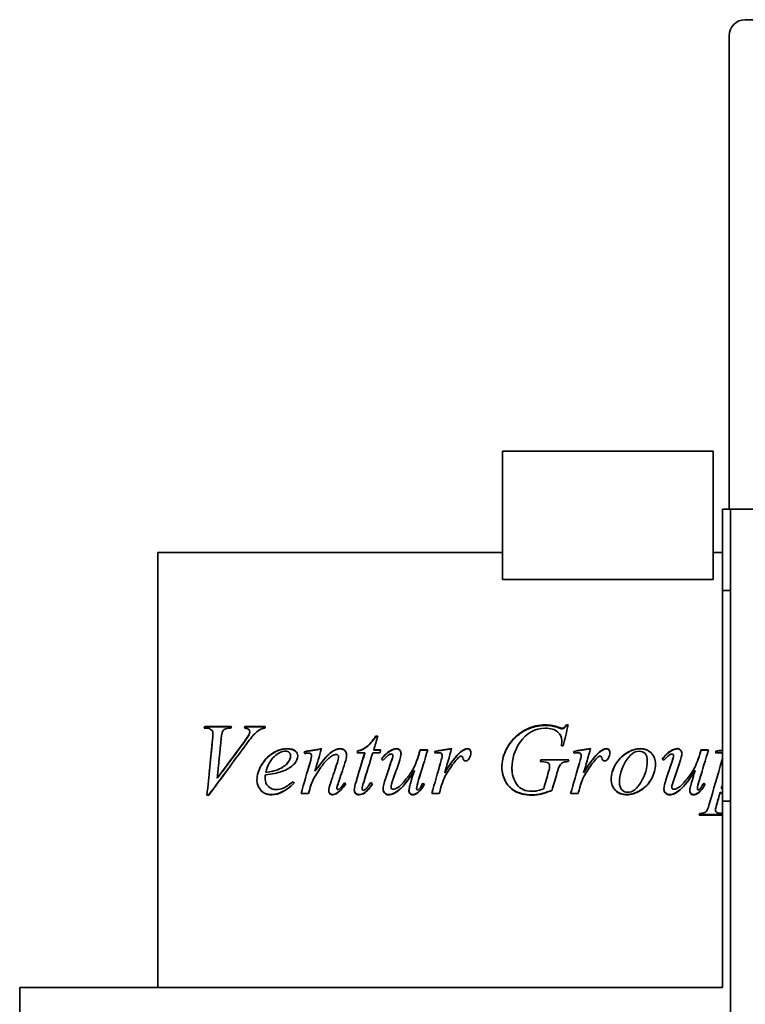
# Model space of a CAD drawing. Header units: millimetres. Extents: x 381 to 879, y 135 to 756.
# Tile 2 of 3: x 381 to 650, y 392 to 756. Entities that reach past the tile are written whole.
import ezdxf

# ---------------------------------------------------------------- set-up
doc = ezdxf.new("R2010")
doc.units = ezdxf.units.MM
doc.header["$LTSCALE"] = 3
doc.layers.add('Krawędzie widoczne(ISO)', color=7, linetype='Continuous', lineweight=35, true_color=0x262659)

msp = doc.modelspace()

# ---------------------------------------------------------------- linework, layer by layer
at = {"layer": 'Krawędzie widoczne(ISO)'}
for p, q in [((649.75, 756.1), (872.75, 756.1)), ((643.75, 574.9), (643.75, 750.1)), ((637.9, 596.4), (559.9, 596.4)), ((559.9, 596.4), (559.9, 548.9)), ((637.9, 596.4), (637.9, 548.9)), ((641.25, 574.9), (644.25, 574.9)), ((641.25, 544.9), (641.25, 574.9)), ((644.25, 574.9), (644.25, 544.9)), ((644.25, 574.9), (668.25, 574.9)), ((432.4, 558.9), (432.4, 397.9)), ((559.9, 558.9), (432.4, 558.9)), ((641.25, 558.9), (637.9, 558.9)), ((559.9, 548.9), (637.9, 548.9)), ((644.25, 544.9), (641.25, 544.9)), ((641.25, 476.9), (641.25, 544.9)), ((644.25, 544.9), (644.25, 476.9)), ((450.2, 493.87), (449.53, 493.87)), ((449.71, 494.53), (459.6, 494.53)), ((449.71, 494.33), (449.71, 494.53)), ((449.71, 494.33), (459.53, 494.33)), ((452.76, 491.79), (452.76, 491.97)), ((464.62, 494.53), (472.12, 494.53)), ((464.62, 494.33), (464.62, 494.53)), ((464.62, 494.33), (472.06, 494.33)), ((466.4, 492.41), (466.4, 492.59)), ((580.66, 494.01), (580.66, 494.21)), ((583.56, 495.09), (584.23, 495.09)), ((583.56, 494.88), (583.56, 495.09)), ((583.56, 494.88), (584.18, 494.88)), ((466.13, 491.44), (466.13, 491.6)), ((512.93, 490.88), (513.74, 490.88)), ((512.93, 490.72), (512.93, 490.88)), ((512.93, 490.72), (513.7, 490.72)), ((581.86, 489.2), (581.86, 489.34)), ((508.92, 484.72), (506.11, 484.72)), ((506.29, 485.36), (506.29, 485.45)), ((508.92, 484.63), (508.92, 484.72)), ((514.5, 484.72), (511.89, 484.72)), ((512.25, 485.9), (514.81, 485.9)), ((512.25, 485.8), (512.25, 485.9)), ((512.25, 485.8), (514.78, 485.8)), ((518.32, 485.44), (518.32, 485.53)), ((529.45, 485.9), (532.25, 485.9)), ((529.45, 485.8), (529.45, 485.9)), ((529.45, 485.8), (532.22, 485.8)), ((582.37, 487.32), (581.7, 487.32)), ((622.22, 485.44), (622.22, 485.53)), ((633.35, 485.9), (636.15, 485.9)), ((633.35, 485.8), (633.35, 485.9)), ((633.35, 485.8), (636.12, 485.8)), ((638.85, 485.39), (638.85, 484.68)), ((481.51, 483.61), (481.51, 483.68)), ((489.28, 483.63), (489.28, 483.7)), ((499.26, 483.27), (499.26, 483.33)), ((519.32, 483.71), (519.32, 483.78)), ((529.02, 484.29), (529.02, 484.37)), ((537.58, 483.87), (537.58, 483.94)), ((574.37, 481.5), (573.85, 481.5)), ((574.06, 482.21), (584.43, 482.21)), ((574.06, 482.16), (574.06, 482.21)), ((574.06, 482.16), (584.42, 482.16)), ((588.99, 483.87), (588.99, 483.94)), ((623.22, 483.71), (623.22, 483.78)), ((632.92, 484.29), (632.92, 484.37)), ((472.3, 477.52), (472.3, 477.52)), ((478.08, 477.8), (478.08, 477.8)), ((490.52, 478.03), (490.52, 478.03)), ((527.29, 478.17), (527.29, 478.17)), ((538.52, 477.38), (538.52, 477.37)), ((577.35, 479.92), (577.35, 479.95)), ((589.93, 477.38), (589.93, 477.37)), ((631.19, 478.17), (631.19, 478.17)), ((454.37, 475.38), (454.37, 475.35)), ((472.08, 475.12), (472.08, 475.09)), ((472.18, 476.63), (472.18, 476.62)), ((508.54, 473.93), (508.54, 473.88)), ((537.99, 474.54), (537.99, 474.49)), ((580.06, 477.2), (580.06, 477.19)), ((589.4, 474.54), (589.4, 474.49)), ((641.25, 466.9), (641.25, 476.9)), ((644.25, 476.9), (644.25, 466.9)), ((489.01, 472.76), (489.01, 472.7)), ((498.63, 471.78), (498.63, 471.7)), ((507.92, 471.56), (507.92, 471.48)), ((518.65, 472.14), (518.65, 472.07)), ((528.12, 471.7), (528.12, 471.62)), ((537.11, 472.06), (537.11, 471.99)), ((578.23, 470.97), (578.23, 470.89)), ((588.52, 472.06), (588.52, 471.99)), ((622.55, 472.14), (622.55, 472.07)), ((632.02, 471.7), (632.02, 471.62)), ((640.48, 470.23), (640.48, 470.13)), ((640.91, 471.68), (640.91, 471.6)), ((451.22, 469.1), (450.55, 469.1)), ((451.22, 469.21), (450.56, 469.21)), ((451.22, 469.21), (451.22, 469.1)), ((488.11, 469.67), (485.35, 469.67)), ((488.11, 469.77), (485.38, 469.77)), ((488.11, 469.77), (488.11, 469.67)), ((508.78, 469.99), (508.78, 469.89)), ((528.39, 469.97), (528.39, 469.87)), ((536.52, 469.67), (533.7, 469.67)), ((536.52, 469.77), (533.73, 469.77)), ((536.52, 469.77), (536.52, 469.67)), ((587.93, 469.67), (585.11, 469.67)), ((587.93, 469.77), (585.14, 469.77)), ((587.93, 469.77), (587.93, 469.67)), ((632.29, 469.97), (632.29, 469.87)), ((644.25, 466.9), (641.25, 466.9)), ((641.25, 397.9), (641.25, 466.9)), ((644.25, 164.9), (644.25, 466.9)), ((638.7, 463.8), (638.7, 463.62)), ((641.25, 461.7), (632.66, 461.7)), ((641.25, 461.9), (632.71, 461.9)), ((381.25, 164.9), (381.25, 397.9)), ((641.25, 397.9), (381.25, 397.9))]:
    msp.add_line(p, q, dxfattribs=at)
msp.add_arc((649.75, 750.1), 6, 90, 180, dxfattribs=at)
for points in [[(449.53, 493.87), (449.59, 494.09), (449.65, 494.31), (449.71, 494.53)], [(449.58, 493.87), (449.63, 494.03), (449.67, 494.18), (449.71, 494.33)], [(452.61, 489.85), (452.71, 490.9), (452.76, 491.6), (452.76, 491.97)], [(456.23, 492.49), (456.11, 492.22), (455.98, 491.47), (455.86, 490.21)], [(459.6, 494.53), (459.53, 494.31), (459.46, 494.09), (459.39, 493.87)], [(464.4, 493.87), (464.47, 494.09), (464.55, 494.31), (464.62, 494.53)], [(464.46, 493.87), (464.52, 494.02), (464.57, 494.18), (464.62, 494.33)], [(466.13, 491.6), (466.31, 491.98), (466.4, 492.31), (466.4, 492.59)], [(466.13, 491.44), (466.31, 491.81), (466.4, 492.13), (466.4, 492.41)], [(471.93, 493.87), (471.34, 493.82), (470.86, 493.71), (470.5, 493.53)], [(472.12, 494.53), (472.06, 494.31), (472, 494.09), (471.93, 493.87)], [(575.79, 493.87), (571.93, 493.87), (568.77, 492.13), (566.32, 488.58)], [(568.87, 493.53), (571.08, 494.57), (573.38, 495.09), (575.79, 495.09)], [(568.87, 493.34), (571.08, 494.37), (573.38, 494.88), (575.79, 494.88)], [(575.79, 495.09), (577.58, 495.09), (579.2, 494.8), (580.66, 494.21)], [(575.79, 494.88), (577.58, 494.88), (579.2, 494.59), (580.66, 494.01)], [(580.66, 494.21), (581.24, 493.99), (581.67, 493.87), (581.94, 493.87)], [(580.66, 494.01), (581.24, 493.79), (581.67, 493.68), (581.94, 493.68)], [(584.23, 495.09), (583.61, 492.52), (582.99, 489.93), (582.37, 487.32)], [(450.55, 469.1), (451.24, 475.99), (451.92, 482.99), (452.61, 489.85)], [(451.42, 477.9), (451.82, 481.85), (452.22, 485.8), (452.61, 489.7)], [(452.61, 489.7), (452.71, 490.74), (452.76, 491.44), (452.76, 491.79)], [(455.86, 490.21), (455.36, 485.3), (454.87, 480.32), (454.37, 475.35)], [(454.37, 475.35), (457.62, 479.79), (460.88, 484.24), (464.13, 488.64)], [(456.24, 477.9), (458.87, 481.45), (461.5, 484.99), (464.13, 488.5)], [(464.13, 488.64), (465.19, 490.07), (465.86, 491.05), (466.13, 491.6)], [(464.13, 488.5), (465.19, 489.92), (465.86, 490.89), (466.13, 491.44)], [(513.74, 490.88), (513.25, 489.23), (512.75, 487.56), (512.25, 485.9)], [(566.32, 488.58), (564.37, 485.77), (563.4, 482.6), (563.4, 479.09)], [(581.7, 487.32), (581.81, 488.24), (581.86, 488.91), (581.86, 489.34)], [(581.71, 487.32), (581.81, 488.17), (581.86, 488.8), (581.86, 489.2)], [(465.3, 488.19), (460.61, 481.86), (455.91, 475.44), (451.22, 469.1)], [(486.56, 485.19), (488.68, 485.57), (490.79, 485.95), (492.91, 486.32)], [(486.72, 484.51), (486.67, 484.74), (486.61, 484.96), (486.56, 485.19)], [(486.58, 485.1), (488.68, 485.47), (490.78, 485.84), (492.88, 486.21)], [(488.15, 484.7), (488.02, 484.7), (487.76, 484.67), (487.4, 484.62)], [(492.91, 486.32), (492.11, 483.57), (491.32, 480.8), (490.52, 478.03)], [(505.7, 474.07), (506.77, 477.62), (507.85, 481.18), (508.92, 484.72)], [(506.11, 484.72), (506.17, 484.96), (506.23, 485.21), (506.29, 485.45)], [(506.13, 484.72), (506.18, 484.93), (506.23, 485.14), (506.29, 485.36)], [(511.89, 484.72), (510.77, 481.12), (509.65, 477.49), (508.54, 473.88)], [(514.81, 485.9), (514.7, 485.5), (514.6, 485.11), (514.5, 484.72)], [(515.13, 482.4), (516.14, 483.82), (517.2, 484.87), (518.32, 485.53)], [(515.16, 482.38), (516.16, 483.77), (517.21, 484.79), (518.32, 485.44)], [(518.32, 485.53), (519.18, 486.06), (519.97, 486.32), (520.69, 486.32)], [(518.32, 485.44), (519.18, 485.96), (519.97, 486.22), (520.69, 486.22)], [(532.25, 485.9), (531.13, 482.2), (530, 478.47), (528.88, 474.76)], [(529.02, 484.37), (529.16, 484.88), (529.31, 485.39), (529.45, 485.9)], [(529.02, 484.29), (529.16, 484.79), (529.31, 485.3), (529.45, 485.8)], [(534.78, 485.31), (536.89, 485.65), (538.99, 485.99), (541.09, 486.32)], [(535.03, 484.64), (534.95, 484.86), (534.86, 485.08), (534.78, 485.31)], [(534.81, 485.22), (536.9, 485.55), (538.98, 485.88), (541.06, 486.22)], [(536.37, 484.8), (536.13, 484.8), (535.68, 484.75), (535.03, 484.64)], [(537.31, 484.51), (537.07, 484.7), (536.76, 484.8), (536.37, 484.8)], [(541.09, 486.32), (540.24, 483.35), (539.38, 480.36), (538.52, 477.37)], [(538.52, 477.37), (540.7, 481.05), (542.67, 483.62), (544.42, 485.08)], [(538.84, 477.9), (540.89, 481.26), (542.75, 483.62), (544.42, 485)], [(544.42, 485.08), (545.43, 485.91), (546.25, 486.32), (546.87, 486.32)], [(544.42, 485), (545.43, 485.81), (546.25, 486.22), (546.87, 486.22)], [(548.2, 484.92), (548.2, 484.12), (547.99, 483.35), (547.57, 482.62)], [(586.19, 485.31), (588.29, 485.65), (590.4, 485.99), (592.5, 486.32)], [(586.44, 484.64), (586.35, 484.86), (586.27, 485.08), (586.19, 485.31)], [(586.22, 485.22), (588.31, 485.55), (590.39, 485.88), (592.47, 486.22)], [(587.78, 484.8), (587.54, 484.8), (587.09, 484.75), (586.44, 484.64)], [(588.72, 484.51), (588.48, 484.7), (588.17, 484.8), (587.78, 484.8)], [(592.5, 486.32), (591.64, 483.35), (590.79, 480.36), (589.93, 477.37)], [(589.93, 477.37), (592.11, 481.05), (594.07, 483.62), (595.83, 485.08)], [(590.25, 477.9), (592.3, 481.26), (594.16, 483.62), (595.83, 485)], [(595.83, 485.08), (596.84, 485.91), (597.66, 486.32), (598.28, 486.32)], [(595.83, 485), (596.84, 485.81), (597.66, 486.22), (598.28, 486.22)], [(599.61, 484.92), (599.61, 484.12), (599.4, 483.35), (598.98, 482.62)], [(619.03, 482.4), (620.04, 483.82), (621.1, 484.87), (622.22, 485.53)], [(619.06, 482.38), (620.06, 483.77), (621.11, 484.79), (622.22, 485.44)], [(622.22, 485.53), (623.08, 486.06), (623.87, 486.32), (624.59, 486.32)], [(622.22, 485.44), (623.08, 485.96), (623.87, 486.22), (624.59, 486.22)], [(636.15, 485.9), (635.03, 482.2), (633.9, 478.47), (632.78, 474.76)], [(632.92, 484.37), (633.07, 484.88), (633.21, 485.39), (633.35, 485.9)], [(632.92, 484.29), (633.07, 484.79), (633.21, 485.3), (633.35, 485.8)], [(638.85, 485.39), (639.65, 485.51), (640.45, 485.63), (641.25, 485.75)], [(638.85, 485.3), (639.65, 485.41), (640.45, 485.53), (641.25, 485.65)], [(640.34, 484.8), (639.98, 484.8), (639.49, 484.76), (638.85, 484.68)], [(484.13, 483.66), (484.13, 482.64), (483.71, 481.67), (482.88, 480.74)], [(485.35, 469.67), (486.46, 473.5), (487.57, 477.36), (488.68, 481.21)], [(487.4, 484.62), (487.17, 484.58), (486.95, 484.55), (486.72, 484.51)], [(487.73, 477.9), (488.05, 478.99), (488.37, 480.08), (488.68, 481.17)], [(488.68, 481.21), (489.08, 482.59), (489.28, 483.41), (489.28, 483.7)], [(488.68, 481.17), (489.08, 482.53), (489.28, 483.35), (489.28, 483.63)], [(496.34, 473.78), (497.16, 476.25), (497.98, 478.72), (498.79, 481.19)], [(498.36, 484.17), (498, 484.17), (497.55, 484.02), (497.02, 483.72)], [(497.71, 477.9), (498.07, 478.99), (498.43, 480.07), (498.79, 481.15)], [(498.79, 481.19), (499.11, 482.12), (499.26, 482.83), (499.26, 483.33)], [(498.79, 481.15), (499.11, 482.06), (499.26, 482.77), (499.26, 483.27)], [(502.2, 483.92), (502.2, 483.19), (502.01, 482.22), (501.61, 481.01)], [(506.86, 477.9), (507.55, 480.15), (508.24, 482.4), (508.92, 484.63)], [(515.7, 481.99), (515.51, 482.12), (515.32, 482.26), (515.13, 482.4)], [(516.71, 475.54), (517.35, 477.43), (517.99, 479.33), (518.63, 481.23)], [(517.5, 477.9), (517.88, 479), (518.25, 480.1), (518.63, 481.19)], [(518.63, 481.23), (519.09, 482.59), (519.32, 483.44), (519.32, 483.78)], [(518.63, 481.19), (519.09, 482.54), (519.32, 483.37), (519.32, 483.71)], [(522.36, 484.49), (522.36, 483.83), (522.08, 482.65), (521.51, 480.97)], [(533.7, 469.67), (534.8, 473.47), (535.89, 477.29), (536.99, 481.11)], [(536.07, 477.9), (536.37, 478.96), (536.68, 480.02), (536.99, 481.07)], [(536.99, 481.11), (537.38, 482.44), (537.58, 483.39), (537.58, 483.94)], [(536.99, 481.07), (537.38, 482.39), (537.58, 483.32), (537.58, 483.87)], [(537.58, 483.94), (537.58, 484.18), (537.49, 484.37), (537.31, 484.51)], [(542.65, 481.93), (541.62, 480.73), (540.51, 479.17), (539.32, 477.25)], [(544.1, 483.37), (543.77, 483.2), (543.29, 482.72), (542.65, 481.93)], [(544.69, 483.52), (544.47, 483.52), (544.27, 483.47), (544.1, 483.37)], [(545.03, 483.37), (544.94, 483.47), (544.82, 483.52), (544.69, 483.52)], [(545.2, 482.91), (545.17, 483.14), (545.12, 483.29), (545.03, 483.37)], [(547.57, 482.62), (547.28, 482.06), (546.86, 481.78), (546.3, 481.78)], [(573.85, 481.5), (573.92, 481.74), (573.99, 481.97), (574.06, 482.21)], [(573.87, 481.5), (573.93, 481.72), (573.99, 481.94), (574.06, 482.16)], [(576.88, 480.97), (576.36, 481.32), (575.52, 481.5), (574.37, 481.5)], [(584.43, 482.21), (584.37, 481.97), (584.31, 481.74), (584.25, 481.5)], [(585.11, 469.67), (586.2, 473.47), (587.3, 477.29), (588.4, 481.11)], [(587.48, 477.9), (587.78, 478.96), (588.09, 480.02), (588.4, 481.07)], [(588.4, 481.11), (588.79, 482.44), (588.99, 483.39), (588.99, 483.94)], [(588.4, 481.07), (588.79, 482.39), (588.99, 483.32), (588.99, 483.87)], [(588.99, 483.94), (588.99, 484.18), (588.9, 484.37), (588.72, 484.51)], [(594.05, 481.93), (593.03, 480.73), (591.92, 479.17), (590.73, 477.25)], [(595.5, 483.37), (595.18, 483.2), (594.69, 482.72), (594.05, 481.93)], [(596.1, 483.52), (595.88, 483.52), (595.68, 483.47), (595.5, 483.37)], [(596.44, 483.37), (596.35, 483.47), (596.23, 483.52), (596.1, 483.52)], [(596.61, 482.91), (596.58, 483.14), (596.53, 483.29), (596.44, 483.37)], [(598.98, 482.62), (598.69, 482.06), (598.27, 481.78), (597.71, 481.78)], [(612.91, 477.9), (613.29, 479.19), (613.48, 480.49), (613.48, 481.8)], [(613.48, 481.8), (613.48, 481.8), (613.48, 481.81), (613.48, 481.82)], [(619.61, 481.99), (619.42, 482.12), (619.22, 482.26), (619.03, 482.4)], [(620.61, 475.54), (621.25, 477.43), (621.89, 479.33), (622.53, 481.23)], [(621.41, 477.9), (621.78, 479), (622.15, 480.1), (622.53, 481.19)], [(622.53, 481.23), (622.99, 482.59), (623.22, 483.44), (623.22, 483.78)], [(622.53, 481.19), (622.99, 482.54), (623.22, 483.37), (623.22, 483.71)], [(626.26, 484.49), (626.26, 483.83), (625.98, 482.65), (625.41, 480.97)], [(636.42, 465.76), (637.97, 471.08), (639.52, 476.49), (641.07, 481.87)], [(639.93, 477.9), (640.31, 479.21), (640.69, 480.51), (641.07, 481.82)], [(641.07, 481.87), (641.14, 482.1), (641.2, 482.32), (641.25, 482.52)], [(641.07, 481.82), (641.14, 482.05), (641.2, 482.27), (641.25, 482.46)], [(457.71, 477.9), (455.55, 475), (453.39, 472.09), (451.22, 469.21)], [(454.62, 477.9), (454.54, 477.06), (454.45, 476.22), (454.37, 475.38)], [(478.08, 477.8), (476.68, 477.3), (474.71, 476.9), (472.18, 476.62)], [(478.08, 477.8), (476.68, 477.31), (474.71, 476.92), (472.18, 476.63)], [(472.3, 477.52), (474.17, 477.72), (475.69, 478.07), (476.86, 478.58)], [(472.41, 477.9), (472.37, 477.78), (472.34, 477.65), (472.3, 477.52)], [(472.3, 477.52), (472.3, 477.52), (472.3, 477.52), (472.3, 477.52)], [(474.71, 477.9), (475.52, 478.09), (476.24, 478.31), (476.86, 478.57)], [(482.88, 480.74), (481.79, 479.53), (480.19, 478.55), (478.08, 477.8)], [(478.36, 477.9), (478.27, 477.87), (478.18, 477.84), (478.08, 477.8)], [(491.69, 477.9), (491.33, 477.35), (490.96, 476.77), (490.58, 476.15)], [(501.61, 481.01), (500.76, 478.44), (499.91, 475.87), (499.06, 473.31)], [(500.58, 477.9), (500.07, 476.39), (499.57, 474.88), (499.06, 473.37)], [(509.78, 477.9), (509.36, 476.58), (508.95, 475.26), (508.54, 473.93)], [(521.51, 480.97), (520.83, 479.01), (520.16, 477.05), (519.48, 475.09)], [(520.45, 477.9), (520.13, 476.98), (519.81, 476.05), (519.48, 475.12)], [(525.55, 472.33), (525.75, 473.17), (526.33, 475.12), (527.29, 478.17)], [(527.2, 477.9), (527.23, 477.99), (527.26, 478.08), (527.29, 478.17)], [(527.29, 478.17), (527.29, 478.17), (527.28, 478.16), (527.28, 478.16)], [(529.83, 477.9), (529.51, 476.87), (529.2, 475.83), (528.88, 474.8)], [(538.67, 477.9), (538.62, 477.73), (538.57, 477.55), (538.52, 477.38)], [(538.52, 477.38), (538.52, 477.38), (538.52, 477.38), (538.52, 477.39)], [(539.73, 477.9), (539.59, 477.69), (539.46, 477.48), (539.32, 477.26)], [(563.4, 479.07), (563.4, 478.67), (563.42, 478.29), (563.45, 477.9)], [(575.14, 471.4), (575.75, 473.53), (576.35, 475.68), (576.96, 477.82)], [(577.35, 479.95), (577.35, 480.4), (577.19, 480.74), (576.88, 480.97)], [(576.96, 477.82), (577.22, 478.71), (577.35, 479.42), (577.35, 479.95)], [(576.98, 477.9), (577.23, 478.74), (577.35, 479.41), (577.35, 479.92)], [(581.06, 480.09), (580.86, 479.76), (580.53, 478.8), (580.06, 477.19)], [(580.27, 477.9), (580.21, 477.69), (580.14, 477.45), (580.06, 477.2)], [(590.08, 477.9), (590.03, 477.73), (589.98, 477.55), (589.93, 477.38)], [(589.93, 477.38), (589.93, 477.38), (589.93, 477.38), (589.93, 477.39)], [(591.14, 477.9), (591, 477.69), (590.86, 477.48), (590.73, 477.26)], [(603.82, 477.9), (603.38, 476.55), (603.16, 475.2), (603.16, 473.85)], [(625.41, 480.97), (624.73, 479.01), (624.06, 477.05), (623.38, 475.09)], [(624.35, 477.9), (624.03, 476.98), (623.71, 476.05), (623.38, 475.12)], [(629.45, 472.33), (629.66, 473.17), (630.23, 475.12), (631.19, 478.17)], [(631.1, 477.9), (631.13, 477.99), (631.16, 478.08), (631.19, 478.17)], [(631.19, 478.17), (631.19, 478.17), (631.19, 478.16), (631.18, 478.16)], [(633.73, 477.9), (633.41, 476.87), (633.1, 475.83), (632.78, 474.8)], [(472.18, 476.63), (472.11, 476.03), (472.08, 475.52), (472.08, 475.12)], [(472.18, 476.62), (472.11, 476), (472.08, 475.49), (472.08, 475.09)], [(482.45, 474.09), (482.58, 473.91), (482.7, 473.73), (482.82, 473.56)], [(490.58, 476.15), (489.96, 475.11), (489.43, 473.99), (489.01, 472.76)], [(490.58, 476.13), (489.96, 475.08), (489.43, 473.94), (489.01, 472.7)], [(495.63, 470.74), (495.63, 471.34), (495.87, 472.35), (496.34, 473.78)], [(505.06, 471.03), (505.06, 471.69), (505.27, 472.71), (505.7, 474.07)], [(508.54, 473.93), (508.13, 472.71), (507.92, 471.92), (507.92, 471.56)], [(508.54, 473.88), (508.13, 472.64), (507.92, 471.84), (507.92, 471.48)], [(509.45, 471.48), (509.71, 471.72), (510.3, 472.47), (511.21, 473.74)], [(511.21, 473.74), (511.42, 473.59), (511.62, 473.44), (511.82, 473.29)], [(515.73, 471.29), (515.73, 472.22), (516.05, 473.63), (516.71, 475.54)], [(519.48, 475.12), (518.93, 473.55), (518.65, 472.56), (518.65, 472.14)], [(519.48, 475.09), (518.93, 473.49), (518.65, 472.49), (518.65, 472.07)], [(528.88, 474.8), (528.38, 473.16), (528.12, 472.13), (528.12, 471.7)], [(528.88, 474.76), (528.38, 473.1), (528.12, 472.05), (528.12, 471.62)], [(537.99, 474.54), (537.47, 473.17), (537.18, 472.34), (537.11, 472.06)], [(537.99, 474.49), (537.47, 473.11), (537.18, 472.27), (537.11, 471.99)], [(539.32, 477.26), (538.8, 476.45), (538.36, 475.54), (537.99, 474.54)], [(539.32, 477.25), (538.8, 476.43), (538.36, 475.51), (537.99, 474.49)], [(580.06, 477.2), (579.45, 475.12), (578.84, 473.04), (578.23, 470.97)], [(580.06, 477.19), (579.45, 475.09), (578.84, 472.98), (578.23, 470.89)], [(589.4, 474.54), (588.88, 473.17), (588.59, 472.34), (588.52, 472.06)], [(589.4, 474.49), (588.88, 473.11), (588.59, 472.27), (588.52, 471.99)], [(590.73, 477.26), (590.21, 476.45), (589.77, 475.54), (589.4, 474.54)], [(590.73, 477.25), (590.21, 476.43), (589.77, 475.51), (589.4, 474.49)], [(603.16, 473.85), (603.16, 473.84), (603.16, 473.84), (603.16, 473.83)], [(619.63, 471.29), (619.63, 472.22), (619.95, 473.63), (620.61, 475.54)], [(623.38, 475.12), (622.83, 473.55), (622.55, 472.56), (622.55, 472.14)], [(623.38, 475.09), (622.83, 473.49), (622.55, 472.49), (622.55, 472.07)], [(632.78, 474.8), (632.28, 473.16), (632.02, 472.13), (632.02, 471.7)], [(632.78, 474.76), (632.28, 473.1), (632.02, 472.05), (632.02, 471.62)], [(482.8, 473.59), (479.89, 470.76), (477.12, 469.35), (474.49, 469.35)], [(482.82, 473.56), (479.91, 470.67), (477.13, 469.24), (474.49, 469.24)], [(489.01, 472.76), (488.71, 471.76), (488.41, 470.77), (488.11, 469.77)], [(489.01, 472.7), (488.71, 471.69), (488.41, 470.68), (488.11, 469.67)], [(499.06, 473.37), (498.77, 472.5), (498.63, 471.97), (498.63, 471.78)], [(499.06, 473.31), (498.77, 472.43), (498.63, 471.89), (498.63, 471.7)], [(501.93, 473.35), (500.85, 471.78), (499.83, 470.68), (498.87, 470.03)], [(501.96, 473.33), (500.87, 471.73), (499.84, 470.6), (498.87, 469.93)], [(499.04, 471.11), (499.16, 471.11), (499.32, 471.19), (499.51, 471.33)], [(499.51, 471.33), (500.08, 471.84), (500.71, 472.62), (501.39, 473.68)], [(501.39, 473.68), (501.58, 473.56), (501.77, 473.45), (501.96, 473.33)], [(508.37, 470.87), (508.64, 470.87), (509.01, 471.07), (509.45, 471.48)], [(511.8, 473.31), (510.75, 471.72), (509.74, 470.61), (508.78, 469.99)], [(511.82, 473.29), (510.76, 471.66), (509.75, 470.53), (508.78, 469.89)], [(525.3, 470.68), (525.3, 471.1), (525.39, 471.65), (525.55, 472.33)], [(530.98, 473.13), (530.14, 471.67), (529.28, 470.62), (528.39, 469.97)], [(531, 473.11), (530.16, 471.61), (529.29, 470.53), (528.39, 469.87)], [(530.45, 473.54), (530.64, 473.39), (530.82, 473.25), (531, 473.11)], [(537.11, 472.06), (536.91, 471.29), (536.72, 470.53), (536.52, 469.77)], [(537.11, 471.99), (536.91, 471.21), (536.72, 470.44), (536.52, 469.67)], [(588.52, 472.06), (588.32, 471.29), (588.12, 470.53), (587.93, 469.77)], [(588.52, 471.99), (588.32, 471.21), (588.12, 470.44), (587.93, 469.67)], [(629.21, 470.68), (629.21, 471.1), (629.29, 471.65), (629.45, 472.33)], [(634.88, 473.13), (634.04, 471.67), (633.18, 470.62), (632.29, 469.97)], [(634.9, 473.11), (634.06, 471.61), (633.19, 470.53), (632.29, 469.87)], [(634.35, 473.54), (634.54, 473.39), (634.72, 473.25), (634.9, 473.11)], [(640.48, 470.23), (640.02, 468.67), (639.57, 467.12), (639.11, 465.57)], [(640.48, 470.13), (640.02, 468.56), (639.57, 466.98), (639.11, 465.41)], [(641.25, 469.84), (641, 469.95), (640.75, 470.08), (640.48, 470.23)], [(641.25, 469.74), (641, 469.85), (640.75, 469.98), (640.48, 470.13)], [(641.25, 472.85), (641.14, 472.46), (641.02, 472.07), (640.91, 471.68)], [(641.25, 472.79), (641.14, 472.39), (641.02, 472), (640.91, 471.6)], [(640.91, 471.6), (641.02, 471.47), (641.13, 471.35), (641.25, 471.25)], [(498.87, 470.03), (498.19, 469.57), (497.59, 469.35), (497.06, 469.35)], [(498.87, 469.93), (498.19, 469.47), (497.59, 469.24), (497.06, 469.24)], [(508.78, 469.99), (508.14, 469.56), (507.49, 469.35), (506.82, 469.35)], [(508.78, 469.89), (508.14, 469.46), (507.49, 469.24), (506.82, 469.24)], [(528.39, 469.97), (527.8, 469.55), (527.23, 469.35), (526.67, 469.35)], [(528.39, 469.87), (527.8, 469.45), (527.23, 469.24), (526.67, 469.24)], [(632.29, 469.97), (631.7, 469.55), (631.13, 469.35), (630.57, 469.35)], [(632.29, 469.87), (631.7, 469.45), (631.13, 469.24), (630.57, 469.24)], [(639.11, 465.57), (638.84, 464.66), (638.7, 464.08), (638.7, 463.8)], [(639.11, 465.41), (638.84, 464.5), (638.7, 463.9), (638.7, 463.62)], [(632.66, 461.7), (632.72, 461.92), (632.78, 462.14), (632.84, 462.36)]]:
    msp.add_open_spline(points, degree=3, dxfattribs=at)
for points, knots in [([(452.76, 491.97), (452.76, 492.52), (452.55, 492.97), (452.14, 493.33), (451.73, 493.69), (451.09, 493.87), (450.2, 493.87)], [0, 0, 0, 0, 1, 1, 1, 2, 2, 2, 2]), ([(459.39, 493.87), (458.32, 493.86), (457.58, 493.75), (457.19, 493.54), (456.79, 493.34), (456.47, 492.98), (456.23, 492.49)], [0, 0, 0, 0, 1, 1, 1, 2, 2, 2, 2]), ([(466.4, 492.59), (466.4, 492.91), (466.26, 493.19), (465.98, 493.43), (465.7, 493.67), (465.17, 493.82), (464.4, 493.87)], [0, 0, 0, 0, 1, 1, 1, 2, 2, 2, 2]), ([(470.5, 493.53), (469.82, 493.21), (469.15, 492.73), (468.48, 492.1), (467.82, 491.46), (466.75, 490.16), (465.3, 488.19)], [0, 0, 0, 0, 1, 1, 1, 2, 2, 2, 2]), ([(559.68, 479.33), (559.68, 481.5), (560.13, 483.55), (561.04, 485.49), (561.94, 487.43), (563.08, 489.06), (564.44, 490.4), (565.8, 491.73), (567.28, 492.77), (568.87, 493.53)], [0, 0, 0, 0, 1, 1, 1, 2, 2, 2, 3, 3, 3, 3]), ([(559.68, 479.33), (559.68, 481.46), (560.13, 483.49), (561.04, 485.4), (561.94, 487.31), (563.08, 488.93), (564.44, 490.24), (565.8, 491.56), (567.28, 492.59), (568.87, 493.34)], [0.001522, 0.001522, 0.001522, 0.001522, 1, 1, 1, 2, 2, 2, 3, 3, 3, 3]), ([(581.86, 489.34), (581.86, 490.54), (581.32, 491.6), (580.25, 492.51), (579.17, 493.42), (577.69, 493.87), (575.79, 493.87)], [0, 0, 0, 0, 1, 1, 1, 2, 2, 2, 2]), ([(581.94, 493.87), (582.24, 493.87), (582.5, 493.94), (582.72, 494.08), (582.94, 494.22), (583.22, 494.56), (583.56, 495.09)], [0, 0, 0, 0, 1, 1, 1, 2, 2, 2, 2]), ([(581.94, 493.68), (582.24, 493.68), (582.5, 493.75), (582.72, 493.88), (582.94, 494.02), (583.22, 494.35), (583.56, 494.88)], [0, 0, 0, 0, 1, 1, 1, 2, 2, 2, 2]), ([(506.29, 485.45), (507.65, 485.82), (508.8, 486.37), (509.74, 487.1), (510.68, 487.83), (511.74, 489.09), (512.93, 490.88)], [0, 0, 0, 0, 1, 1, 1, 2, 2, 2, 2]), ([(506.29, 485.36), (507.65, 485.72), (508.8, 486.26), (509.74, 486.98), (510.68, 487.7), (511.74, 488.95), (512.93, 490.72)], [0, 0, 0, 0, 1, 1, 1, 2, 2, 2, 2]), ([(469.05, 474.66), (469.05, 476.49), (469.62, 478.37), (470.75, 480.28), (471.88, 482.2), (473.3, 483.68), (475.01, 484.74), (476.72, 485.8), (478.48, 486.32), (480.29, 486.32)], [0, 0, 0, 0, 1, 1, 1, 2, 2, 2, 3, 3, 3, 3]), ([(469.63, 477.9), (469.9, 478.68), (470.28, 479.46), (470.75, 480.25), (471.88, 482.14), (473.3, 483.61), (475.01, 484.65), (476.72, 485.7), (478.48, 486.22), (480.29, 486.22)], [0.582062, 0.582062, 0.582062, 0.582062, 1, 1, 1, 2, 2, 2, 3, 3, 3, 3]), ([(479.59, 485.41), (478.3, 485.41), (476.93, 484.75), (475.49, 483.41), (474.05, 482.08), (472.98, 480.12), (472.3, 477.52)], [0, 0, 0, 0, 1, 1, 1, 2, 2, 2, 2]), ([(481.51, 483.68), (481.51, 484.2), (481.35, 484.61), (481.01, 484.93), (480.68, 485.25), (480.21, 485.41), (479.59, 485.41)], [0, 0, 0, 0, 1, 1, 1, 2, 2, 2, 2]), ([(480.29, 486.32), (481.6, 486.32), (482.56, 486.06), (483.19, 485.53), (483.81, 485), (484.13, 484.38), (484.13, 483.66)], [0, 0, 0, 0, 1, 1, 1, 2, 2, 2, 2]), ([(480.29, 486.22), (481.6, 486.22), (482.56, 485.96), (483.19, 485.44), (483.81, 484.92), (484.12, 484.32), (484.13, 483.62)], [0, 0, 0, 0, 1, 1, 1, 1.98514, 1.98514, 1.98514, 1.98514]), ([(489.28, 483.7), (489.28, 483.96), (489.17, 484.19), (488.95, 484.39), (488.73, 484.6), (488.46, 484.7), (488.15, 484.7)], [0, 0, 0, 0, 1, 1, 1, 2, 2, 2, 2]), ([(490.52, 478.03), (492.97, 481.42), (494.85, 483.65), (496.16, 484.72), (497.47, 485.79), (498.73, 486.32), (499.94, 486.32)], [0, 0, 0, 0, 1, 1, 1, 2, 2, 2, 2]), ([(490.52, 478.03), (492.97, 481.37), (494.85, 483.58), (496.16, 484.63), (497.47, 485.69), (498.73, 486.22), (499.94, 486.22)], [0, 0, 0, 0, 1, 1, 1, 2, 2, 2, 2]), ([(499.94, 486.32), (500.59, 486.32), (501.13, 486.1), (501.56, 485.65), (501.99, 485.21), (502.2, 484.63), (502.2, 483.92)], [0, 0, 0, 0, 1, 1, 1, 2, 2, 2, 2]), ([(499.94, 486.22), (500.59, 486.22), (501.13, 486), (501.56, 485.56), (501.98, 485.12), (502.2, 484.57), (502.2, 483.89)], [0, 0, 0, 0, 1, 1, 1, 1.983078, 1.983078, 1.983078, 1.983078]), ([(520.69, 486.32), (521.18, 486.32), (521.58, 486.15), (521.89, 485.81), (522.21, 485.46), (522.36, 485.02), (522.36, 484.49)], [0, 0, 0, 0, 1, 1, 1, 2, 2, 2, 2]), ([(520.69, 486.22), (521.18, 486.22), (521.58, 486.05), (521.89, 485.71), (522.2, 485.38), (522.35, 484.96), (522.36, 484.45)], [0, 0, 0, 0, 1, 1, 1, 1.973411, 1.973411, 1.973411, 1.973411]), ([(546.87, 486.32), (547.28, 486.32), (547.61, 486.21), (547.84, 485.97), (548.08, 485.73), (548.2, 485.38), (548.2, 484.92)], [0, 0, 0, 0, 1, 1, 1, 2, 2, 2, 2]), ([(546.87, 486.22), (547.28, 486.22), (547.61, 486.1), (547.84, 485.87), (548.08, 485.64), (548.19, 485.31), (548.2, 484.87)], [0, 0, 0, 0, 1, 1, 1, 1.972586, 1.972586, 1.972586, 1.972586]), ([(598.28, 486.32), (598.69, 486.32), (599.01, 486.21), (599.25, 485.97), (599.49, 485.73), (599.61, 485.38), (599.61, 484.92)], [0, 0, 0, 0, 1, 1, 1, 2, 2, 2, 2]), ([(598.28, 486.22), (598.69, 486.22), (599.01, 486.1), (599.25, 485.87), (599.48, 485.64), (599.6, 485.31), (599.61, 484.87)], [0, 0, 0, 0, 1, 1, 1, 1.972586, 1.972586, 1.972586, 1.972586]), ([(600.14, 475), (600.14, 476.81), (600.66, 478.63), (601.7, 480.45), (602.75, 482.26), (604.13, 483.7), (605.87, 484.75), (607.61, 485.8), (609.28, 486.32), (610.91, 486.32)], [0, 0, 0, 0, 1, 1, 1, 2, 2, 2, 3, 3, 3, 3]), ([(600.59, 477.9), (600.84, 478.74), (601.22, 479.58), (601.7, 480.42), (602.75, 482.21), (604.13, 483.63), (605.87, 484.66), (607.61, 485.7), (609.28, 486.22), (610.91, 486.22)], [0.533375, 0.533375, 0.533375, 0.533375, 1, 1, 1, 2, 2, 2, 3, 3, 3, 3]), ([(610.46, 485.37), (608.64, 485.37), (606.98, 484.08), (605.45, 481.5), (603.93, 478.91), (603.16, 476.34), (603.16, 473.8)], [0, 0, 0, 0, 1, 1, 1, 2, 2, 2, 2]), ([(613.48, 481.84), (613.48, 482.99), (613.2, 483.86), (612.64, 484.46), (612.08, 485.07), (611.35, 485.37), (610.46, 485.37)], [0, 0, 0, 0, 1, 1, 1, 2, 2, 2, 2]), ([(610.91, 486.32), (612.54, 486.32), (613.88, 485.79), (614.93, 484.73), (615.98, 483.66), (616.5, 482.28), (616.5, 480.58)], [0, 0, 0, 0, 1, 1, 1, 2, 2, 2, 2]), ([(610.91, 486.22), (612.54, 486.22), (613.88, 485.7), (614.93, 484.64), (615.97, 483.6), (616.5, 482.23), (616.5, 480.56)], [0, 0, 0, 0, 1, 1, 1, 1.996937, 1.996937, 1.996937, 1.996937]), ([(624.59, 486.32), (625.08, 486.32), (625.48, 486.15), (625.79, 485.81), (626.11, 485.46), (626.26, 485.02), (626.26, 484.49)], [0, 0, 0, 0, 1, 1, 1, 2, 2, 2, 2]), ([(624.59, 486.22), (625.08, 486.22), (625.48, 486.05), (625.79, 485.71), (626.1, 485.38), (626.26, 484.96), (626.26, 484.45)], [0, 0, 0, 0, 1, 1, 1, 1.973411, 1.973411, 1.973411, 1.973411]), ([(641.25, 484.49), (641.24, 484.5), (641.23, 484.51), (641.22, 484.52), (641.02, 484.71), (640.73, 484.8), (640.34, 484.8)], [0.93774, 0.93774, 0.93774, 0.93774, 1, 1, 1, 2, 2, 2, 2]), ([(476.86, 478.58), (478.41, 479.26), (479.57, 480.07), (480.35, 481.01), (481.13, 481.95), (481.51, 482.84), (481.51, 483.68)], [0, 0, 0, 0, 1, 1, 1, 2, 2, 2, 2]), ([(476.86, 478.57), (478.41, 479.24), (479.57, 480.04), (480.35, 480.97), (481.13, 481.9), (481.51, 482.78), (481.51, 483.61)], [0, 0, 0, 0, 1, 1, 1, 2, 2, 2, 2]), ([(497.02, 483.72), (496.04, 483.18), (495.01, 482.27), (493.95, 481), (492.89, 479.73), (491.77, 478.1), (490.58, 476.13)], [0, 0, 0, 0, 1, 1, 1, 2, 2, 2, 2]), ([(499.26, 483.33), (499.26, 483.58), (499.17, 483.78), (499, 483.93), (498.82, 484.09), (498.61, 484.17), (498.36, 484.17)], [0, 0, 0, 0, 1, 1, 1, 2, 2, 2, 2]), ([(518.73, 484.31), (518.41, 484.31), (518.1, 484.22), (517.8, 484.04), (517.49, 483.85), (516.79, 483.17), (515.7, 481.99)], [0, 0, 0, 0, 1, 1, 1, 2, 2, 2, 2]), ([(519.32, 483.78), (519.32, 483.92), (519.26, 484.04), (519.14, 484.15), (519.01, 484.26), (518.88, 484.31), (518.73, 484.31)], [0, 0, 0, 0, 1, 1, 1, 2, 2, 2, 2]), ([(519.52, 471.29), (519.95, 471.29), (520.5, 471.49), (521.18, 471.89), (521.86, 472.3), (522.77, 473.2), (523.9, 474.6), (525.03, 476), (525.96, 477.31), (526.69, 478.54), (527.43, 479.76), (528.2, 481.71), (529.02, 484.37)], [0, 0, 0, 0, 1, 1, 1, 2, 2, 2, 3, 3, 3, 4, 4, 4, 4]), ([(526.3, 477.9), (526.44, 478.12), (526.57, 478.32), (526.69, 478.53), (527.43, 479.74), (528.2, 481.66), (529.02, 484.29)], [2.829977, 2.829977, 2.829977, 2.829977, 3, 3, 3, 4, 4, 4, 4]), ([(546.3, 481.78), (546.02, 481.78), (545.77, 481.88), (545.58, 482.06), (545.38, 482.24), (545.25, 482.52), (545.2, 482.91)], [0, 0, 0, 0, 1, 1, 1, 2, 2, 2, 2]), ([(584.25, 481.5), (583.3, 481.48), (582.61, 481.37), (582.18, 481.16), (581.75, 480.95), (581.38, 480.59), (581.06, 480.09)], [0, 0, 0, 0, 1, 1, 1, 2, 2, 2, 2]), ([(597.71, 481.78), (597.42, 481.78), (597.18, 481.88), (596.99, 482.06), (596.79, 482.24), (596.66, 482.52), (596.61, 482.91)], [0, 0, 0, 0, 1, 1, 1, 2, 2, 2, 2]), ([(606.29, 470.15), (608.03, 470.15), (609.67, 471.43), (611.19, 474), (612.72, 476.58), (613.48, 479.19), (613.48, 481.84)], [0, 0, 0, 0, 1, 1, 1, 2, 2, 2, 2]), ([(622.63, 484.31), (622.32, 484.31), (622.01, 484.22), (621.7, 484.04), (621.39, 483.85), (620.7, 483.17), (619.61, 481.99)], [0, 0, 0, 0, 1, 1, 1, 2, 2, 2, 2]), ([(623.22, 483.78), (623.22, 483.92), (623.16, 484.04), (623.04, 484.15), (622.91, 484.26), (622.78, 484.31), (622.63, 484.31)], [0, 0, 0, 0, 1, 1, 1, 2, 2, 2, 2]), ([(623.43, 471.29), (623.85, 471.29), (624.4, 471.49), (625.08, 471.89), (625.76, 472.3), (626.67, 473.2), (627.8, 474.6), (628.93, 476), (629.86, 477.31), (630.59, 478.54), (631.33, 479.76), (632.11, 481.71), (632.92, 484.37)], [0, 0, 0, 0, 1, 1, 1, 2, 2, 2, 3, 3, 3, 4, 4, 4, 4]), ([(630.2, 477.9), (630.34, 478.12), (630.47, 478.32), (630.59, 478.53), (631.33, 479.74), (632.11, 481.66), (632.92, 484.29)], [2.829977, 2.829977, 2.829977, 2.829977, 3, 3, 3, 4, 4, 4, 4]), ([(527.29, 478.17), (525.12, 474.75), (523.31, 472.41), (521.84, 471.14), (520.38, 469.87), (519.03, 469.24), (517.81, 469.24)], [0, 0, 0, 0, 1, 1, 1, 2, 2, 2, 2]), ([(527.12, 477.9), (525.03, 474.67), (523.27, 472.45), (521.84, 471.22), (520.38, 469.97), (519.03, 469.35), (517.81, 469.35)], [0.02607, 0.02607, 0.02607, 0.02607, 1, 1, 1, 2, 2, 2, 2]), ([(570.87, 469.1), (568.24, 469.1), (566.11, 469.59), (564.48, 470.57), (562.85, 471.55), (561.64, 472.86), (560.85, 474.48), (560.07, 476.11), (559.68, 477.73), (559.68, 479.33)], [0, 0, 0, 0, 1, 1, 1, 2, 2, 2, 3, 3, 3, 3]), ([(570.87, 469.21), (568.24, 469.21), (566.11, 469.69), (564.48, 470.66), (562.85, 471.63), (561.64, 472.92), (560.85, 474.53), (560.3, 475.66), (559.95, 476.78), (559.78, 477.9)], [0, 0, 0, 0, 1, 1, 1, 2, 2, 2, 2.704031, 2.704031, 2.704031, 2.704031]), ([(563.4, 479.09), (563.4, 476.76), (564, 474.75), (565.21, 473.06), (566.43, 471.36), (568.3, 470.52), (570.83, 470.52)], [0, 0, 0, 0, 1, 1, 1, 2, 2, 2, 2]), ([(616.5, 480.58), (616.5, 478.73), (616.01, 476.9), (615.03, 475.1), (614.05, 473.29), (612.69, 471.87), (610.95, 470.82), (609.2, 469.76), (607.51, 469.24), (605.86, 469.24)], [0, 0, 0, 0, 1, 1, 1, 2, 2, 2, 3, 3, 3, 3]), ([(616.16, 477.9), (615.91, 476.97), (615.54, 476.05), (615.03, 475.13), (614.05, 473.35), (612.69, 471.94), (610.95, 470.9), (609.2, 469.86), (607.51, 469.35), (605.86, 469.35)], [0.484565, 0.484565, 0.484565, 0.484565, 1, 1, 1, 2, 2, 2, 3, 3, 3, 3]), ([(631.19, 478.17), (629.02, 474.75), (627.21, 472.41), (625.74, 471.14), (624.28, 469.87), (622.94, 469.24), (621.71, 469.24)], [0, 0, 0, 0, 1, 1, 1, 2, 2, 2, 2]), ([(631.02, 477.9), (628.93, 474.67), (627.17, 472.45), (625.74, 471.22), (624.28, 469.97), (622.94, 469.35), (621.71, 469.35)], [0.02607, 0.02607, 0.02607, 0.02607, 1, 1, 1, 2, 2, 2, 2]), ([(474.49, 469.35), (472.69, 469.35), (471.34, 469.9), (470.42, 471.01), (469.51, 472.12), (469.06, 473.34), (469.05, 474.68)], [0, 0, 0, 0, 1, 1, 1, 1.995536, 1.995536, 1.995536, 1.995536]), ([(474.49, 469.24), (472.69, 469.24), (471.34, 469.8), (470.42, 470.93), (469.51, 472.05), (469.05, 473.3), (469.05, 474.66)], [0, 0, 0, 0, 1, 1, 1, 2, 2, 2, 2]), ([(472.08, 475.09), (472.08, 474), (472.47, 473.07), (473.26, 472.3), (474.05, 471.53), (475.01, 471.15), (476.14, 471.15)], [0, 0, 0, 0, 1, 1, 1, 2, 2, 2, 2]), ([(476.14, 471.15), (477.04, 471.15), (477.91, 471.33), (478.74, 471.69), (479.57, 472.05), (480.81, 472.85), (482.45, 474.09)], [0, 0, 0, 0, 1, 1, 1, 2, 2, 2, 2]), ([(605.86, 469.35), (604.17, 469.35), (602.8, 469.87), (601.73, 470.93), (600.68, 471.99), (600.14, 473.35), (600.14, 475.02)], [0, 0, 0, 0, 1, 1, 1, 1.996596, 1.996596, 1.996596, 1.996596]), ([(605.86, 469.24), (604.17, 469.24), (602.8, 469.77), (601.73, 470.85), (600.67, 471.92), (600.14, 473.3), (600.14, 475)], [0, 0, 0, 0, 1, 1, 1, 2, 2, 2, 2]), ([(603.16, 473.8), (603.16, 472.63), (603.46, 471.73), (604.05, 471.1), (604.64, 470.47), (605.39, 470.15), (606.29, 470.15)], [0, 0, 0, 0, 1, 1, 1, 2, 2, 2, 2]), ([(497.06, 469.35), (496.62, 469.35), (496.27, 469.48), (496.02, 469.75), (495.77, 470.01), (495.64, 470.35), (495.63, 470.79)], [0, 0, 0, 0, 1, 1, 1, 1.96724, 1.96724, 1.96724, 1.96724]), ([(497.06, 469.24), (496.62, 469.24), (496.27, 469.38), (496.02, 469.65), (495.76, 469.92), (495.63, 470.28), (495.63, 470.74)], [0, 0, 0, 0, 1, 1, 1, 2, 2, 2, 2]), ([(498.63, 471.7), (498.63, 471.54), (498.67, 471.4), (498.76, 471.28), (498.85, 471.17), (498.94, 471.11), (499.04, 471.11)], [0, 0, 0, 0, 1, 1, 1, 2, 2, 2, 2]), ([(506.82, 469.35), (506.3, 469.35), (505.88, 469.51), (505.55, 469.84), (505.24, 470.16), (505.07, 470.57), (505.06, 471.07)], [0, 0, 0, 0, 1, 1, 1, 1.974554, 1.974554, 1.974554, 1.974554]), ([(506.82, 469.24), (506.3, 469.24), (505.88, 469.41), (505.55, 469.74), (505.23, 470.07), (505.06, 470.5), (505.06, 471.03)], [0, 0, 0, 0, 1, 1, 1, 2, 2, 2, 2]), ([(507.92, 471.48), (507.92, 471.29), (507.97, 471.14), (508.06, 471.03), (508.14, 470.92), (508.25, 470.87), (508.37, 470.87)], [0, 0, 0, 0, 1, 1, 1, 2, 2, 2, 2]), ([(517.81, 469.35), (517.22, 469.35), (516.73, 469.54), (516.33, 469.92), (515.93, 470.29), (515.73, 470.77), (515.73, 471.34)], [0, 0, 0, 0, 1, 1, 1, 1.979348, 1.979348, 1.979348, 1.979348]), ([(517.81, 469.24), (517.22, 469.24), (516.73, 469.43), (516.33, 469.82), (515.93, 470.21), (515.73, 470.7), (515.73, 471.29)], [0, 0, 0, 0, 1, 1, 1, 2, 2, 2, 2]), ([(518.65, 472.07), (518.65, 471.82), (518.72, 471.63), (518.88, 471.5), (519.04, 471.36), (519.25, 471.29), (519.52, 471.29)], [0, 0, 0, 0, 1, 1, 1, 2, 2, 2, 2]), ([(526.67, 469.35), (526.26, 469.35), (525.93, 469.48), (525.68, 469.75), (525.44, 470.01), (525.31, 470.34), (525.3, 470.73)], [0, 0, 0, 0, 1, 1, 1, 1.968427, 1.968427, 1.968427, 1.968427]), ([(526.67, 469.24), (526.26, 469.24), (525.93, 469.38), (525.68, 469.65), (525.43, 469.92), (525.3, 470.26), (525.3, 470.68)], [0, 0, 0, 0, 1, 1, 1, 2, 2, 2, 2]), ([(528.12, 471.62), (528.12, 471.42), (528.15, 471.27), (528.22, 471.17), (528.28, 471.08), (528.36, 471.03), (528.47, 471.03)], [0, 0, 0, 0, 1, 1, 1, 2, 2, 2, 2]), ([(528.47, 471.03), (528.63, 471.03), (528.81, 471.12), (529, 471.29), (529.19, 471.47), (529.68, 472.22), (530.45, 473.54)], [0, 0, 0, 0, 1, 1, 1, 2, 2, 2, 2]), ([(570.83, 470.52), (571.46, 470.52), (572.05, 470.57), (572.61, 470.68), (573.17, 470.79), (574.01, 471.03), (575.14, 471.4)], [0, 0, 0, 0, 1, 1, 1, 2, 2, 2, 2]), ([(578.23, 470.97), (576.54, 470.26), (575.18, 469.79), (574.14, 469.56), (573.11, 469.32), (572.02, 469.21), (570.87, 469.21)], [0, 0, 0, 0, 1, 1, 1, 2, 2, 2, 2]), ([(578.23, 470.89), (576.54, 470.17), (575.18, 469.69), (574.14, 469.45), (573.11, 469.22), (572.02, 469.1), (570.87, 469.1)], [0, 0, 0, 0, 1, 1, 1, 2, 2, 2, 2]), ([(621.71, 469.35), (621.12, 469.35), (620.63, 469.54), (620.23, 469.92), (619.84, 470.29), (619.63, 470.77), (619.63, 471.34)], [0, 0, 0, 0, 1, 1, 1, 1.979348, 1.979348, 1.979348, 1.979348]), ([(621.71, 469.24), (621.12, 469.24), (620.63, 469.43), (620.23, 469.82), (619.83, 470.21), (619.63, 470.7), (619.63, 471.29)], [0, 0, 0, 0, 1, 1, 1, 2, 2, 2, 2]), ([(622.55, 472.07), (622.55, 471.82), (622.63, 471.63), (622.78, 471.5), (622.94, 471.36), (623.15, 471.29), (623.43, 471.29)], [0, 0, 0, 0, 1, 1, 1, 2, 2, 2, 2]), ([(630.57, 469.35), (630.17, 469.35), (629.84, 469.48), (629.58, 469.75), (629.34, 470.01), (629.21, 470.34), (629.21, 470.73)], [0, 0, 0, 0, 1, 1, 1, 1.968427, 1.968427, 1.968427, 1.968427]), ([(630.57, 469.24), (630.17, 469.24), (629.84, 469.38), (629.58, 469.65), (629.33, 469.92), (629.21, 470.26), (629.21, 470.68)], [0, 0, 0, 0, 1, 1, 1, 2, 2, 2, 2]), ([(632.02, 471.62), (632.02, 471.42), (632.05, 471.27), (632.12, 471.17), (632.18, 471.08), (632.26, 471.03), (632.37, 471.03)], [0, 0, 0, 0, 1, 1, 1, 2, 2, 2, 2]), ([(632.37, 471.03), (632.53, 471.03), (632.71, 471.12), (632.9, 471.29), (633.09, 471.47), (633.58, 472.22), (634.35, 473.54)], [0, 0, 0, 0, 1, 1, 1, 2, 2, 2, 2]), ([(632.84, 462.36), (633.99, 462.41), (634.76, 462.6), (635.16, 462.94), (635.56, 463.27), (635.98, 464.21), (636.42, 465.76)], [0, 0, 0, 0, 1, 1, 1, 2, 2, 2, 2]), ([(638.7, 463.62), (638.7, 463.35), (638.77, 463.13), (638.92, 462.94), (639.06, 462.75), (639.29, 462.61), (639.61, 462.51), (639.9, 462.42), (640.45, 462.37), (641.25, 462.36)], [0, 0, 0, 0, 1, 1, 1, 2, 2, 2, 2.901713, 2.901713, 2.901713, 2.901713])]:
    msp.add_open_spline(points, degree=3, knots=knots, dxfattribs=at)

doc.saveas('drawing.dxf')
